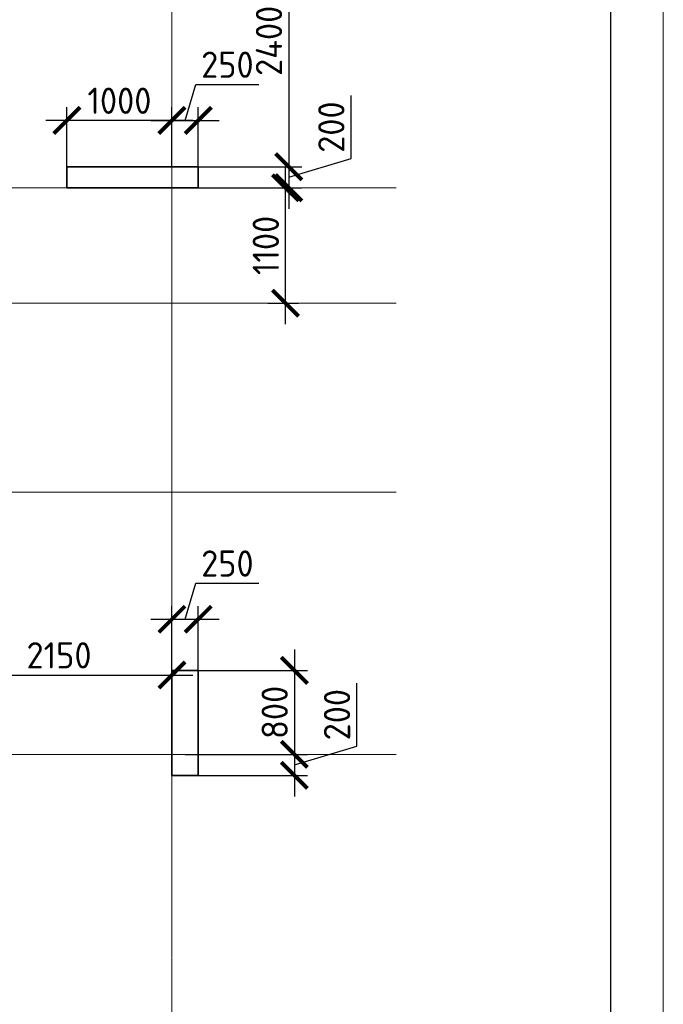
# Model space of a CAD drawing. Header units: millimetres. Extents: x 369815 to 1481759, y -423071 to -27917.
# Tile 59 of 256: x 489792 to 495921, y -244918 to -235534. Entities that reach past the tile are written whole.
import ezdxf

# ---------------------------------------------------------------- set-up
doc = ezdxf.new("R2010")
doc.units = ezdxf.units.MM
doc.linetypes.add('______5', pattern=[1100, 800, -100, 100, -100])
doc.linetypes.add('осевая', pattern=[50.8, 31.75, -6.35, 6.35, -6.35])
doc.layers.add('Колонна_ бетон', color=7, linetype='Continuous', lineweight=50, true_color=0xb4b496)
for name, color, linetype, lineweight in [('Оси', 40, '______5', 18), ('размер', 1, 'Continuous', 25), ('РАЗМЕРЫ', 1, 'Continuous', 9), ('СТЕНЫ', 3, 'Continuous', 30), ('ТОНКИЕ', 7, 'Continuous', 9)]:
    doc.layers.add(name, color=color, linetype=linetype, lineweight=lineweight)
doc.layers.add('ТОЛСТЫЕ_ОСНОВНЫЕ', color=6, linetype='Continuous')
doc.styles.add('GOST-2.304_Type-B', font='GOST_Common.ttf')
doc.dimstyles.new('СПДС', dxfattribs={"dimscale": 100, "dimtxt": 2.5, "dimasz": 2.5, "dimexe": 1.25, "dimexo": 0, "dimtad": 1, "dimdec": 0, "dimtxsty": 'GOST-2.304_Type-B', "dimblk": 'ARCHTICK', "dimcen": 2.5, "dimdle": 2, "dimadec": 0, "dimazin": 2, "dimtfac": 0.75, "dimtdec": 0, "dimtmove": 1, "dimatfit": 3, "dimfxl": 1, "dimtolj": 1, "dimarcsym": 1})

# ---------------------------------------------------------------- blocks, each defined once
blk = doc.blocks.new('оси2')
at = {"layer": 'Оси', "color": 16, "linetype": 'осевая', "lineweight": 0, "ltscale": 0.5, "transparency": 33554687}
for p, q in [((1030445.5, 5465.4), (1030445.5, -20739.3)), ((979200, -4392.9), (1032582.1, -4392.9)), ((979200, -5492.9), (1032582.1, -5492.9)), ((979200, -7292.9), (1032582.1, -7292.9)), ((979200, -9792.9), (1032582.1, -9792.9))]:
    blk.add_line(p, q, dxfattribs=at)
blk = doc.blocks.new('_ArchTick')
at = {"color": 0, "linetype": 'ByBlock', "const_width": 0.15}
blk.add_lwpolyline([(-0.5, -0.5), (0.5, 0.5)], dxfattribs=at)
blk = doc.blocks.new('*D1004')
at = {"layer": 'DEFPOINTS', "color": 0, "transparency": 16777216}
for p in [(491241.9, -241779.6), (491241.9, -242440.1), (489092, -242585.9)]:
    blk.add_point(p, dxfattribs=at)
at = {"layer": 'РАЗМЕРЫ', "color": 0, "lineweight": -2, "transparency": 16777216}
for p, q in [((489092, -242585.9), (489092, -241654.6)), ((491241.9, -242440.1), (491241.9, -241654.6)), ((488892, -241779.6), (491441.9, -241779.6))]:
    blk.add_line(p, q, dxfattribs=at)
at = {"layer": 'РАЗМЕРЫ', "color": 0, "lineweight": -2, "transparency": 16777216, "xscale": 250, "yscale": 250, "zscale": 250, "rotation": 180}
blk.add_blockref('_ArchTick', (489092, -241779.6), dxfattribs=at)
at = {"layer": 'РАЗМЕРЫ', "color": 0, "lineweight": -2, "transparency": 16777216, "xscale": 250, "yscale": 250, "zscale": 250}
blk.add_blockref('_ArchTick', (491241.9, -241779.6), dxfattribs=at)
at = {"layer": 'РАЗМЕРЫ', "color": 0, "transparency": 16777216, "insert": (490167, -241592.1), "char_height": 250, "attachment_point": 5, "style": 'GOST-2.304_Type-B'}
blk.add_mtext('\\A1;2150', dxfattribs=at)
blk = doc.blocks.new('*D1054')
at = {"layer": 'DEFPOINTS', "color": 0, "transparency": 16777216}
for p in [(491796.6, -237135.9, -560), (492323.6, -237135.9), (492154.6, -238235.9, -560)]:
    blk.add_point(p, dxfattribs=at)
at = {"layer": 'РАЗМЕРЫ', "color": 0, "lineweight": -2, "transparency": 16777216}
for p, q in [((492323.6, -238435.9), (492323.6, -236935.9)), ((491796.6, -237135.9), (492448.6, -237135.9)), ((492154.6, -238235.9), (492448.6, -238235.9))]:
    blk.add_line(p, q, dxfattribs=at)
at = {"layer": 'РАЗМЕРЫ', "color": 0, "lineweight": -2, "transparency": 16777216, "xscale": 250, "yscale": 250, "zscale": 250}
for p, rotation in [((492323.6, -237135.9), 90), ((492323.6, -238235.9), 270)]:
    blk.add_blockref('_ArchTick', p, dxfattribs=dict(at, rotation=rotation))
at = {"layer": 'РАЗМЕРЫ', "color": 0, "transparency": 16777216, "insert": (492136.1, -237685.9), "char_height": 250, "attachment_point": 5, "rotation": 90, "style": 'GOST-2.304_Type-B'}
blk.add_mtext('\\A1;1100', dxfattribs=at)
blk = doc.blocks.new('*D1059')
at = {"layer": 'DEFPOINTS', "color": 0, "transparency": 16777216}
for p in [(490242, -236494.4), (491242, -236840.1), (490242, -236985.9)]:
    blk.add_point(p, dxfattribs=at)
at = {"layer": 'размер', "color": 0, "lineweight": -2, "transparency": 16777216}
for p, q in [((490242, -236985.9), (490242, -236369.4)), ((491242, -236840.1), (491242, -236369.4)), ((491442, -236494.4), (490042, -236494.4))]:
    blk.add_line(p, q, dxfattribs=at)
at = {"layer": 'размер', "color": 0, "lineweight": -2, "transparency": 16777216, "xscale": 250, "yscale": 250, "zscale": 250, "rotation": 180}
blk.add_blockref('_ArchTick', (490242, -236494.4), dxfattribs=at)
at = {"layer": 'размер', "color": 0, "lineweight": -2, "transparency": 16777216, "xscale": 250, "yscale": 250, "zscale": 250}
blk.add_blockref('_ArchTick', (491242, -236494.4), dxfattribs=at)
at = {"layer": 'размер', "color": 0, "transparency": 16777216, "insert": (490742, -236306.9), "char_height": 250, "attachment_point": 5, "style": 'GOST-2.304_Type-B'}
blk.add_mtext('\\A1;1000', dxfattribs=at)
blk = doc.blocks.new('*D1096')
at = {"layer": 'DEFPOINTS', "color": 0, "transparency": 16777216}
for p in [(491492, -234535.9, -560), (491492, -236935.9, -560), (492353.7, -236935.9)]:
    blk.add_point(p, dxfattribs=at)
at = {"layer": 'РАЗМЕРЫ', "color": 0, "lineweight": -2, "transparency": 16777216}
for p, q in [((492353.7, -234335.9), (492353.7, -237135.9)), ((491492, -234535.9), (492478.7, -234535.9)), ((491492, -236935.9), (492478.7, -236935.9))]:
    blk.add_line(p, q, dxfattribs=at)
at = {"layer": 'РАЗМЕРЫ', "color": 0, "lineweight": -2, "transparency": 16777216, "xscale": 250, "yscale": 250, "zscale": 250}
for p, rotation in [((492353.7, -234535.9), 90), ((492353.7, -236935.9), 270)]:
    blk.add_blockref('_ArchTick', p, dxfattribs=dict(at, rotation=rotation))
at = {"layer": 'РАЗМЕРЫ', "color": 0, "transparency": 16777216, "insert": (492166.2, -235735.9), "char_height": 250, "attachment_point": 5, "rotation": 90, "style": 'GOST-2.304_Type-B'}
blk.add_mtext('\\A1;2400', dxfattribs=at)
blk = doc.blocks.new('*D1097')
at = {"layer": 'DEFPOINTS', "color": 0, "transparency": 16777216}
for p in [(491492, -236935.9, -560), (491492, -237135.9, -560), (492353.7, -237135.9)]:
    blk.add_point(p, dxfattribs=at)
at = {"layer": 'РАЗМЕРЫ', "color": 0, "lineweight": -2, "transparency": 16777216}
for p, q in [((492947.5, -236857.8), (492947.5, -236257.8)), ((492353.7, -236735.9), (492353.7, -237335.9)), ((492353.7, -237035.9), (492947.5, -236857.8)), ((491492, -236935.9), (492478.7, -236935.9)), ((491492, -237135.9), (492478.7, -237135.9))]:
    blk.add_line(p, q, dxfattribs=at)
at = {"layer": 'РАЗМЕРЫ', "color": 0, "lineweight": -2, "transparency": 16777216, "xscale": 250, "yscale": 250, "zscale": 250}
for p, rotation in [((492353.7, -236935.9), 90), ((492353.7, -237135.9), 270)]:
    blk.add_blockref('_ArchTick', p, dxfattribs=dict(at, rotation=rotation))
at = {"layer": 'РАЗМЕРЫ', "color": 0, "transparency": 16777216, "insert": (492760, -236557.8), "char_height": 250, "attachment_point": 5, "rotation": 90, "style": 'GOST-2.304_Type-B'}
blk.add_mtext('\\A1;200', dxfattribs=at)
blk = doc.blocks.new('*D1098')
at = {"layer": 'DEFPOINTS', "color": 0, "transparency": 16777216}
for p in [(491492, -236494.4), (491242, -236935.9, -560), (491492, -236935.9)]:
    blk.add_point(p, dxfattribs=at)
at = {"layer": 'РАЗМЕРЫ', "color": 0, "lineweight": -2, "transparency": 16777216}
for p, q in [((491367, -236494.4), (491470.1, -236150.7)), ((491470.1, -236150.7), (492070.1, -236150.7)), ((491242, -236935.9), (491242, -236369.4)), ((491492, -236935.9), (491492, -236369.4)), ((491042, -236494.4), (491692, -236494.4))]:
    blk.add_line(p, q, dxfattribs=at)
at = {"layer": 'РАЗМЕРЫ', "color": 0, "lineweight": -2, "transparency": 16777216, "xscale": 250, "yscale": 250, "zscale": 250, "rotation": 180}
blk.add_blockref('_ArchTick', (491242, -236494.4), dxfattribs=at)
at = {"layer": 'РАЗМЕРЫ', "color": 0, "lineweight": -2, "transparency": 16777216, "xscale": 250, "yscale": 250, "zscale": 250}
blk.add_blockref('_ArchTick', (491492, -236494.4), dxfattribs=at)
at = {"layer": 'РАЗМЕРЫ', "color": 0, "transparency": 16777216, "insert": (491770.1, -235963.2), "char_height": 250, "attachment_point": 5, "style": 'GOST-2.304_Type-B'}
blk.add_mtext('\\A1;250', dxfattribs=at)
blk = doc.blocks.new('*D1099')
at = {"layer": 'DEFPOINTS', "color": 0, "transparency": 16777216}
for p in [(491492, -241248.3), (491492, -241976.3, -560), (491241.9, -242440.1)]:
    blk.add_point(p, dxfattribs=at)
at = {"layer": 'РАЗМЕРЫ', "color": 0, "lineweight": -2, "transparency": 16777216}
for p, q in [((491366.9, -241248.3), (491470.1, -240904.6)), ((491470.1, -240904.6), (492070.1, -240904.6)), ((491241.9, -242440.1), (491241.9, -241123.3)), ((491492, -241976.3), (491492, -241123.3)), ((491041.9, -241248.3), (491692, -241248.3))]:
    blk.add_line(p, q, dxfattribs=at)
at = {"layer": 'РАЗМЕРЫ', "color": 0, "lineweight": -2, "transparency": 16777216, "xscale": 250, "yscale": 250, "zscale": 250, "rotation": 180}
blk.add_blockref('_ArchTick', (491241.9, -241248.3), dxfattribs=at)
at = {"layer": 'РАЗМЕРЫ', "color": 0, "lineweight": -2, "transparency": 16777216, "xscale": 250, "yscale": 250, "zscale": 250}
blk.add_blockref('_ArchTick', (491492, -241248.3), dxfattribs=at)
at = {"layer": 'РАЗМЕРЫ', "color": 0, "transparency": 16777216, "insert": (491770.1, -240717.1), "char_height": 250, "attachment_point": 5, "style": 'GOST-2.304_Type-B'}
blk.add_mtext('\\A1;250', dxfattribs=at)
blk = doc.blocks.new('*D1100')
at = {"layer": 'DEFPOINTS', "color": 0, "transparency": 16777216}
for p in [(491367, -241735.9, -560), (491367, -242535.9, -560), (492408, -242535.9)]:
    blk.add_point(p, dxfattribs=at)
at = {"layer": 'РАЗМЕРЫ', "color": 0, "lineweight": -2, "transparency": 16777216}
for p, q in [((492408, -241535.9), (492408, -242735.9)), ((491367, -241735.9), (492533, -241735.9)), ((491367, -242535.9), (492533, -242535.9))]:
    blk.add_line(p, q, dxfattribs=at)
at = {"layer": 'РАЗМЕРЫ', "color": 0, "lineweight": -2, "transparency": 16777216, "xscale": 250, "yscale": 250, "zscale": 250}
for p, rotation in [((492408, -241735.9), 90), ((492408, -242535.9), 270)]:
    blk.add_blockref('_ArchTick', p, dxfattribs=dict(at, rotation=rotation))
at = {"layer": 'РАЗМЕРЫ', "color": 0, "transparency": 16777216, "insert": (492220.5, -242135.9), "char_height": 250, "attachment_point": 5, "rotation": 90, "style": 'GOST-2.304_Type-B'}
blk.add_mtext('\\A1;800', dxfattribs=at)
blk = doc.blocks.new('*D1101')
at = {"layer": 'DEFPOINTS', "color": 0, "transparency": 16777216}
for p in [(491367, -242535.9, -560), (491492, -242735.9, -560), (492408, -242735.9)]:
    blk.add_point(p, dxfattribs=at)
at = {"layer": 'РАЗМЕРЫ', "color": 0, "lineweight": -2, "transparency": 16777216}
for p, q in [((493001.7, -242457.8), (493001.7, -241857.8)), ((492408, -242335.9), (492408, -242935.9)), ((492408, -242635.9), (493001.7, -242457.8)), ((491367, -242535.9), (492533, -242535.9)), ((491492, -242735.9), (492533, -242735.9))]:
    blk.add_line(p, q, dxfattribs=at)
at = {"layer": 'РАЗМЕРЫ', "color": 0, "lineweight": -2, "transparency": 16777216, "xscale": 250, "yscale": 250, "zscale": 250}
for p, rotation in [((492408, -242535.9), 90), ((492408, -242735.9), 270)]:
    blk.add_blockref('_ArchTick', p, dxfattribs=dict(at, rotation=rotation))
at = {"layer": 'РАЗМЕРЫ', "color": 0, "transparency": 16777216, "insert": (492814.2, -242157.8), "char_height": 250, "attachment_point": 5, "rotation": 90, "style": 'GOST-2.304_Type-B'}
blk.add_mtext('\\A1;200', dxfattribs=at)
blk = doc.blocks.new('*U133')
at = {"layer": 'ТОЛСТЫЕ_ОСНОВНЫЕ', "color": 6}
blk.add_lwpolyline([(20, 5), (589, 5), (589, 415), (20, 415)], close=True, dxfattribs=at)
at = {"layer": 'ТОНКИЕ'}
blk.add_lwpolyline([(0, 0), (594, 0), (594, 420), (0, 420)], close=True, dxfattribs=at)

msp = doc.modelspace()

# ---------------------------------------------------------------- linework, layer by layer
at = {"layer": 'Колонна_ бетон', "color": 180, "linetype": 'Continuous', "lineweight": 35, "transparency": 33554687, "elevation": -560}
for points in [[(491492, -236935.9), (490242, -236935.9), (490242, -237135.9), (491492, -237135.9)], [(491242, -241735.9), (491492, -241735.9), (491492, -242735.9), (491242, -242735.9)]]:
    msp.add_lwpolyline(points, close=True, dxfattribs=at)
at = {"layer": 'СТЕНЫ', "linetype": 'Continuous', "transparency": 33554687}
for p, q in [((490241.9, -236935.9, -200), (491241.9, -236935.9, -200)), ((490241.9, -237135.9, -200), (490241.9, -236935.9, -200)), ((490241.9, -237135.9, -200), (491241.9, -237135.9, -200))]:
    msp.add_line(p, q, dxfattribs=at)

# ---------------------------------------------------------------- block references
at = {"xscale": 100, "yscale": 100, "zscale": 100}
msp.add_blockref('*U133', (436520.8, -265573.2, 3100), dxfattribs=at)
at = {"layer": 'РАЗМЕРЫ'}
msp.add_blockref('оси2', (-539203.5, -232743, -560), dxfattribs=at)

# ---------------------------------------------------------------- dimensions: what is measured, and where the dimension line sits
at = {"layer": 'размер', "color": 146, "true_color": 0x006272}
dim = msp.add_linear_dim(base=(490242, -236494.4, -360), p1=(491242, -236840.1, -360), p2=(490242, -236985.9, -360), dimstyle='СПДС', dxfattribs=at)
dim.commit()
dim.dimension.update_dxf_attribs({"geometry": '*D1059', "text_midpoint": (490742, -236306.9, -360)})
at = {"layer": 'РАЗМЕРЫ', "color": 146}
for base, p1, p2, picture, middle in [((492353.7, -236935.9), (491492, -234535.9, -560), (491492, -236935.9, -560), '*D1096', (492166.2, -235735.9)), ((492353.7, -237135.9), (491492, -236935.9, -560), (491492, -237135.9, -560), '*D1097', (492760, -236795.3)), ((492408, -242535.9), (491367, -241735.9, -560), (491367, -242535.9, -560), '*D1100', (492220.5, -242135.9)), ((492408, -242735.9), (491367, -242535.9, -560), (491492, -242735.9, -560), '*D1101', (492814.2, -242395.3))]:
    dim = msp.add_linear_dim(base=base, p1=p1, p2=p2, angle=90, dimstyle='СПДС', dxfattribs=at)
    dim.commit()
    dim.dimension.update_dxf_attribs({"geometry": picture, "text_midpoint": middle})
dim = msp.add_linear_dim(base=(491492, -236494.4), p1=(491242, -236935.9, -560), p2=(491492, -236935.9), dimstyle='СПДС', dxfattribs=at)
dim.commit()
dim.dimension.update_dxf_attribs({"geometry": '*D1098', "text_midpoint": (491532.6, -235963.2)})
at = {"layer": 'РАЗМЕРЫ', "color": 146, "true_color": 0x006272}
dim = msp.add_linear_dim(base=(492323.6, -237135.9), p1=(492154.6, -238235.9, -560), p2=(491796.6, -237135.9, -560), angle=90, dimstyle='СПДС', dxfattribs=at)
dim.commit()
dim.dimension.update_dxf_attribs({"geometry": '*D1054', "text_midpoint": (492136.1, -237685.9)})
at = {"layer": 'РАЗМЕРЫ', "color": 146}
dim = msp.add_linear_dim(base=(491492, -241248.3), p1=(491241.9, -242440.1), p2=(491492, -241976.3, -560), dimstyle='СПДС', override={"dimtofl": 0}, dxfattribs=at)
dim.commit()
dim.dimension.update_dxf_attribs({"geometry": '*D1099', "text_midpoint": (491532.6, -240717.1)})
at = {"layer": 'РАЗМЕРЫ', "color": 146, "true_color": 0x006272}
dim = msp.add_linear_dim(base=(491241.9, -241779.6), p1=(489092, -242585.9), p2=(491241.9, -242440.1), dimstyle='СПДС', override={"dimtofl": 0}, dxfattribs=at)
dim.commit()
dim.dimension.update_dxf_attribs({"geometry": '*D1004', "text_midpoint": (490167, -241592.1)})

doc.saveas('drawing.dxf')
